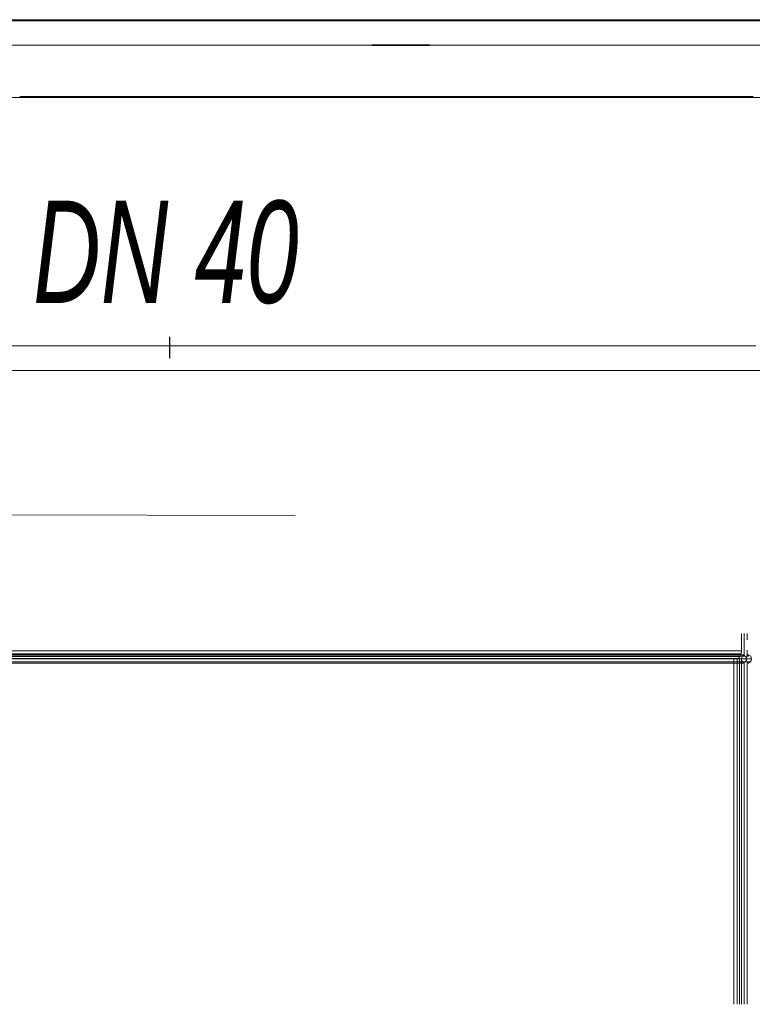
# Model space of a CAD drawing. Header units: millimetres. Extents: x 101535 to 192135, y -3968 to 17259.
# Tile 44 of 92: x 126274 to 127707, y 12125 to 14050. Entities that reach past the tile are written whole.
import ezdxf

# ---------------------------------------------------------------- set-up
doc = ezdxf.new("R2010")
doc.units = ezdxf.units.MM
doc.linetypes.add('IMPORT-Kropki i Kreski _4_', pattern=[1828.8, 914.4, -457.2, 0, -457.2])
for name, color, linetype, lineweight in [('2_stropy_K_IR', 7, 'Continuous', 9), ('3_lądowisko_RMS_K_IR', 7, 'Continuous', 9), ('3_oświetlenie_K_IR', 7, 'Continuous', 9), ('4_osie_ISTN', 7, 'Continuous', 9), ('A-GENM', 7, 'Continuous', 18), ('P-PIPE', 7, 'Continuous', 18), ('P-PIPE-IDEN', 7, 'Continuous', 30)]:
    doc.layers.add(name, color=color, linetype=linetype, lineweight=lineweight)
doc.layers.add('3_lądowisko_K_IR', color=7, linetype='Continuous', lineweight=9, true_color=0x999999)
doc.layers.add('rzut płyty_dwg', color=7, linetype='Continuous', lineweight=9, true_color=0x767676)
doc.styles.add('Arial Narrow_B_I_1', font='ARIALNBI.TTF', dxfattribs={"width": 0.8, "height": 200})

# ---------------------------------------------------------------- blocks, each defined once
blk = doc.blocks.new('Bezpośredni kształt - IR 026-25_3D1_2025_09_11-304393-Przekrój 5')
at = {"layer": 'A-GENM', "lineweight": 9}
for p, q in [((-33904.4, 14050), (-37055.4, 14050)), ((-37055.4, 14050), (-33904.4, 14050)), ((-35816.2, 13900), (-34393.2, 13900)), ((-34393.2, 13900), (-35816.2, 13900)), ((-34393.2, 13900), (-34381.2, 13900)), ((-34381.2, 13900), (-34393.2, 13900)), ((-34403.8, 12816), (-34403.8, 12850)), ((-34403.8, 12850), (-34403.8, 12816)), ((-34398.4, 12806.9), (-34398.4, 12850.1)), ((-34398.4, 12850.1), (-34398.4, 12806.9)), ((-34393, 12850.1), (-34393, 12837.6)), ((-34393, 12850.1), (-34393, 12837.6)), ((-37591.2, 12809.9), (-34404.6, 12809.9)), ((-37591.2, 12809.9), (-34404.6, 12809.9)), ((-34399.8, 12808), (-37591.2, 12808)), ((-34399.8, 12808), (-37591.2, 12808)), ((-37543.7, 12816), (-34403.8, 12816)), ((-37543.7, 12816), (-34403.8, 12816)), ((-34402.9, 12805.7), (-37076.5, 12805.7)), ((-34402.9, 12805.7), (-37076.5, 12805.7)), ((-34396.1, 12805.7), (-37076.5, 12805.7)), ((-34396.1, 12805.7), (-37076.5, 12805.7)), ((-37075.6, 12804.7), (-34407, 12804.7)), ((-37075.6, 12804.7), (-34407, 12804.7)), ((-34410.4, 12801.2), (-34407, 12804.7)), ((-34407, 12804.7), (-34410.4, 12801.2)), ((-34407, 12804.7), (-34404.6, 12809.9)), ((-34404.6, 12809.9), (-34407, 12804.7)), ((-34404.6, 12809.9), (-34403.8, 12816)), ((-34403.8, 12816), (-34404.6, 12809.9)), ((-34404.2, 12800), (-34402.9, 12805.7)), ((-34404.2, 12800), (-34402.9, 12805.7)), ((-34402.9, 12805.7), (-34399.8, 12808)), ((-34399.8, 12808), (-34402.9, 12805.7)), ((-34399.8, 12808), (-34398.4, 12806.9)), ((-34398.4, 12806.9), (-34399.8, 12808)), ((-34398.4, 12806.9), (-34396.1, 12805.7)), ((-34398.4, 12806.9), (-34396.1, 12805.7)), ((-34396.1, 12805.7), (-34394.3, 12800)), ((-34396.1, 12805.7), (-34394.3, 12800)), ((-34394.7, 12800), (-34393.6, 12805.7)), ((-34394.7, 12800), (-34393.6, 12805.7)), ((-34393.6, 12805.7), (-34393, 12806.2)), ((-34393.6, 12805.7), (-34393, 12806.2)), ((-34389.8, 12805.7), (-34393.6, 12805.7)), ((-34389.8, 12805.7), (-34393.6, 12805.7)), ((-34393, 12816.9), (-34393, 12806.2)), ((-34393, 12816.9), (-34393, 12806.2)), ((-34393, 12806.2), (-34390, 12808)), ((-34393, 12806.2), (-34390, 12808)), ((-34390, 12808), (-34385.9, 12805.7)), ((-34390, 12808), (-34385.9, 12805.7)), ((-34384.3, 12800), (-34385.9, 12805.7)), ((-34385.9, 12805.7), (-34384.3, 12800)), ((-34399.8, 12792), (-37641.2, 12792)), ((-34399.8, 12792), (-37641.2, 12792)), ((-34402.9, 12794.3), (-37075.9, 12794.3)), ((-34402.9, 12794.3), (-37075.9, 12794.3)), ((-34396.1, 12794.3), (-37075.9, 12794.3)), ((-34396.1, 12794.3), (-37075.9, 12794.3)), ((-37072.5, 12801.2), (-34410.4, 12801.2)), ((-37072.5, 12801.2), (-34410.4, 12801.2)), ((-37071.7, 12800), (-34414.3, 12800)), ((-34404.2, 12800), (-37071.7, 12800)), ((-34404.2, 12800), (-37071.7, 12800)), ((-34394.3, 12800), (-37071.7, 12800)), ((-34394.3, 12800), (-37071.7, 12800)), ((-37071.7, 12800), (-34414.3, 12800)), ((-34419.2, 12800), (-34419.2, 12124.7)), ((-34419.2, 12124.7), (-34419.2, 12800)), ((-34419.2, 12124.7), (-34419.2, 12800)), ((-34419.2, 12124.7), (-34419.2, 12800)), ((-34410.4, 12801.2), (-34414.2, 12800.1)), ((-34414.2, 12800.1), (-34410.4, 12801.2)), ((-34412.1, 12799.8), (-34412.1, 12124.7)), ((-34412.1, 12799.8), (-34412.1, 12124.7)), ((-34412.1, 12799.8), (-34412.1, 12124.7)), ((-34412.1, 12124.7), (-34412.1, 12799.8)), ((-34407.6, 12124.7), (-34407.6, 12801.3)), ((-34407.6, 12124.7), (-34407.6, 12801.3)), ((-34402.9, 12794.3), (-34404.2, 12800)), ((-34404.2, 12800), (-34402.9, 12794.3)), ((-34403.9, 12124.7), (-34403.9, 12801.4)), ((-34403.9, 12124.7), (-34403.9, 12801.4)), ((-34399.8, 12792), (-34402.9, 12794.3)), ((-34402.9, 12794.3), (-34399.8, 12792)), ((-34398.4, 12793.1), (-34399.8, 12792)), ((-34399.8, 12792), (-34398.4, 12793.1)), ((-34396.1, 12794.3), (-34398.4, 12793.1)), ((-34398.4, 12793.1), (-34396.1, 12794.3)), ((-34398.4, 12124.7), (-34398.4, 12793.1)), ((-34398.4, 12124.7), (-34398.4, 12793.1)), ((-34394.3, 12800), (-34396.1, 12794.3)), ((-34394.3, 12800), (-34396.1, 12794.3)), ((-34393.6, 12794.3), (-34394.7, 12800)), ((-34384.3, 12800), (-34394.7, 12800)), ((-34384.3, 12800), (-34394.7, 12800)), ((-34393.6, 12794.3), (-34394.7, 12800)), ((-34393, 12793.8), (-34393.6, 12794.3)), ((-34385.9, 12794.3), (-34393.6, 12794.3)), ((-34393, 12793.8), (-34393.6, 12794.3)), ((-34393.6, 12794.3), (-34385.9, 12794.3)), ((-34393, 12124.7), (-34393, 12793.8)), ((-34393, 12124.7), (-34393, 12793.8)), ((-34393, 12793.8), (-34390, 12792)), ((-34390, 12792), (-34393, 12793.8)), ((-34390, 12792), (-34385.9, 12794.3)), ((-34385.9, 12794.3), (-34390, 12792)), ((-34385.9, 12794.3), (-34384.3, 12800)), ((-34384.3, 12800), (-34385.9, 12794.3))]:
    blk.add_line(p, q, dxfattribs=at)
blk = doc.blocks.new('Bezpośredni kształt - CONCRETE_SLAB-304394-Przekrój 5')
blk.add_blockref('Bezpośredni kształt - IR 026-25_3D1_2025_09_11-304393-Przekrój 5', (0, 0))
blk = doc.blocks.new('Bezpośredni kształt - CONCRETE_SLAB-305723-Przekrój 5')
at = {"layer": 'A-GENM', "lineweight": 9}
for p, q in [((-18113.7, 14048), (-37258.5, 14048)), ((-38544.2, 13898), (-35779.6, 13898)), ((-35779.6, 13898), (-34313.5, 13898))]:
    blk.add_line(p, q, dxfattribs=at)
blk = doc.blocks.new('IR 026-25_3D1_2025_09_11_ifc-2-Przekrój 5')
at = {"layer": 'A-GENM', "lineweight": 9}
for name in ['Bezpośredni kształt - CONCRETE_SLAB-304394-Przekrój 5', 'Bezpośredni kształt - CONCRETE_SLAB-305723-Przekrój 5']:
    blk.add_blockref(name, (0, 0), dxfattribs=at)
blk = doc.blocks.new('rzut płyty_dwg-2316949-Przekrój 5')
at = {"layer": '2_stropy_K_IR', "flags": 128}
for points in [[(-27515.9, 14000), (-29770.3, 14000), (-29770.3, 14000), (-31489.9, 14000), (-31489.9, 14000), (-32113.9, 14000), (-38692.8, 14000), (-40623.7, 14000), (-38891.8, 14000), (-37228.6, 14000), (-31578, 14000), (-31489.9, 14000), (-31489.9, 14000)], [(-27515.9, 14000), (-29770.3, 14000), (-29770.3, 14000), (-31578, 14000), (-37228.6, 14000), (-40490.8, 14000)], [(-38528.4, 14000), (-35796, 14000), (-31053.8, 14000), (-25577.8, 14000), (-20835.8, 14000), (-18097.9, 14000), (-18097.9, 14000)]]:
    blk.add_lwpolyline(points, dxfattribs=at)
at = {"layer": '2_stropy_K_IR', "color": 251, "true_color": 0x666666, "flags": 128}
blk.add_lwpolyline([(-38528.4, 14000), (-35796, 14000), (-31053.8, 14000), (-25578, 14000), (-20835.8, 14000), (-18097.9, 14000)], dxfattribs=at)
at = {"layer": '3_lądowisko_K_IR', "color": 251, "true_color": 0x666666}
blk.add_line((-33363.4, 14000), (-34656, 14000), dxfattribs=at)
at = {"layer": '3_lądowisko_K_IR', "color": 7, "lineweight": 13, "flags": 128}
blk.add_lwpolyline([(-38036.6, 14000), (-37151, 14000), (-36845.3, 14000), (-34351.2, 14000), (-34656.8, 14000), (-32882, 14000), (-33767.7, 14000), (-34073.3, 14000), (-36567.5, 14000), (-36261.9, 14000)], close=True, dxfattribs=at)
at = {"layer": '3_lądowisko_RMS_K_IR', "lineweight": 35, "flags": 128}
blk.add_lwpolyline([(-35014.5, 14000), (-35022.6, 14000), (-35074.6, 14000), (-35126.6, 14000)], close=True, dxfattribs=at)
at = {"layer": '3_oświetlenie_K_IR', "linetype": 'IMPORT-Kropki i Kreski _4_'}
blk.add_line((-16517.6, 14000), (-40101.4, 14000), dxfattribs=at)
at = {"layer": '3_oświetlenie_K_IR', "lineweight": 13}
for p, q in [((-34716.2, 14000), (-34955.4, 14000)), ((-34728.3, 14000), (-34943.3, 14000)), ((-34755.9, 14000), (-34915.7, 14000)), ((-34812.8, 14000), (-34858.8, 14000))]:
    blk.add_line(p, q, dxfattribs=at)
at = {"layer": '3_oświetlenie_K_IR', "color": 251, "lineweight": 13, "true_color": 0x666666}
for p, q in [((-34441.3, 14000), (-34724.1, 14000)), ((-34475.2, 14000), (-34690.2, 14000)), ((-34609.1, 14000), (-34556.2, 14000)), ((-34559.7, 14000), (-34605.7, 14000))]:
    blk.add_line(p, q, dxfattribs=at)
at = {"layer": '4_osie_ISTN', "color": 251, "true_color": 0x666666}
for p in [(-34308.9, 14000), (-33911.1, 14000)]:
    blk.add_line(p, (-34706.8, 14000), dxfattribs=at)
at = {"layer": '4_osie_ISTN', "color": 251, "linetype": 'IMPORT-Kropki i Kreski _4_', "true_color": 0x666666, "flags": 128}
blk.add_lwpolyline([(-10364.4, 14000), (-11364.4, 14000), (-46296.9, 14000)], dxfattribs=at)
blk.add_lwpolyline([(-10364.4, 14000), (-11364.4, 14000), (-46296.9, 14000)], dxfattribs=at)

msp = doc.modelspace()

# ---------------------------------------------------------------- linework, layer by layer
at = {"layer": 'P-PIPE', "color": 30, "lineweight": 9, "true_color": 0xff8000}
for p, q in [((127714.2, 13412.5), (124736.8, 13412.5)), ((124736.8, 13364.2), (129259.6, 13364.2))]:
    msp.add_line(p, q, dxfattribs=at)
at = {"layer": 'P-PIPE', "color": 5, "lineweight": 9, "true_color": 0x0000ff}
msp.add_line((125550.6, 13083.1), (126812.7, 13080.6), dxfattribs=at)
at = {"layer": 'P-PIPE-IDEN'}
msp.add_line((126567.5, 13388.3), (126567.5, 13429.9), dxfattribs=at)

# ---------------------------------------------------------------- block references
at = {"lineweight": 5}
msp.add_blockref('IR 026-25_3D1_2025_09_11_ifc-2-Przekrój 5', (162090.1, 0), dxfattribs=at)
at = {"layer": 'rzut płyty_dwg', "color": 7}
msp.add_blockref('rzut płyty_dwg-2316949-Przekrój 5', (162090.1, 0), dxfattribs=at)

# ---------------------------------------------------------------- texts
at = {"layer": 'P-PIPE-IDEN', "insert": (126300.3, 13696.1), "char_height": 200, "width": 641.35, "attachment_point": 1, "style": 'Arial Narrow_B_I_1'}
msp.add_mtext('DN 40', dxfattribs=at)

doc.saveas('drawing.dxf')
